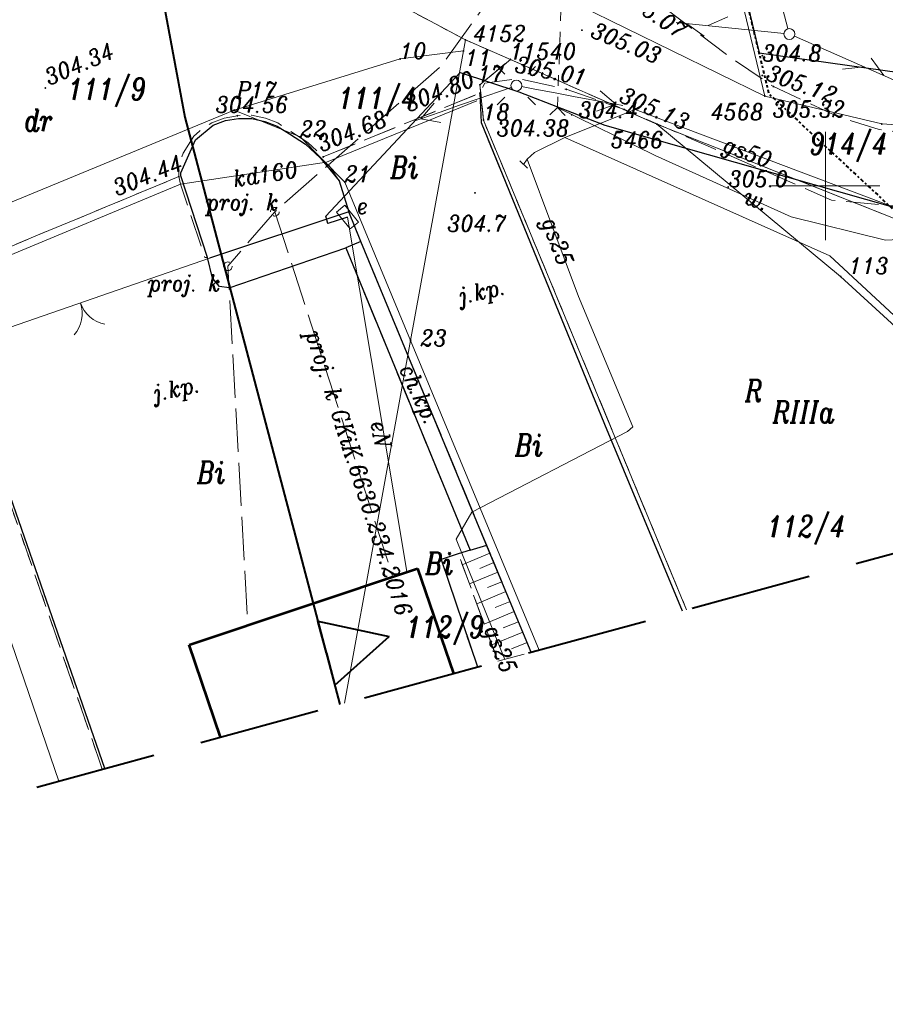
# Model space of a CAD drawing. Extents: x 779 to 3668, y -1329 to 9570.
# Tile 99 of 106: x 2433 to 2473, y -327 to -281. Entities that reach past the tile are written whole.
import ezdxf

# ---------------------------------------------------------------- set-up
doc = ezdxf.new("R2010")
doc.units = 0
for name, pattern in [('0.5_0.5', [1, 0.5, -0.5]), ('1.5_0.5', [2, 1.5, -0.5]), ('CIĄGłA', [0]), ('DGN Style 3', [7.83309, 5.595065, -2.238026]), ('DGN Style 4', [0.3202, 0.16, -0.08, 0.0002, -0.08]), ('ib05_500', [1, 0.5, -0.5]), ('mz1.0_0.5', [1.5, 1, -0.5]), ('mz1.25_0.5', [1.75, 1.25, -0.5]), ('mz2.0_0.5', [2.5, 2, -0.5])]:
    doc.linetypes.add(name, pattern=pattern)
for name, color, linetype, lineweight in [('000 Inne (niezydentyfikowane)', 7, 'Continuous', 0), ('203-punkt graniczny', 7, 'Continuous', 0), ('203-punkt graniczny-Atr103', 7, 'Continuous', 0), ('209-oznaczenie konturu klasyfikacyjnego', 7, 'Continuous', 0), ('210-oznaczenie konturu użytku gruntowego', 7, 'Continuous', 0), ('211-numer działki ewidencyjnej', 7, 'Continuous', 0), ('217-kontur klasyfikacyjny', 7, 'Continuous', 0), ('218-kontur użytku gruntowego', 7, 'Continuous', 0), ('219-działka ewidencyjna', 7, 'Continuous', 0), ('312-budynek ewidencyjny', 7, 'Continuous', 0), ('brama (linia)', 7, 'Continuous', 0), ('brama (linia) - symbol', 7, 'Continuous', 0), ('chodnik (powierzchnia)', 7, 'Continuous', 0), ('chodnik (powierzchnia)-Atr17', 7, 'Continuous', 0), ('jezdnia (powierzchnia)', 7, 'Continuous', 0), ('jezdnia (powierzchnia)-Atr17', 7, 'Continuous', 0), ('kanał technologiczny (linia)', 7, 'Continuous', 0), ('krawężnik (linia)', 7, 'Continuous', 0), ('latarnia (punkt)', 7, 'Continuous', 0), ('MPZP', 7, 'Continuous', 0), ('odwodnienie liniowe (linia)-SK', 7, 'Continuous', 0), ('ogrodzenie trwałe (linia)', 7, 'Continuous', 0), ('przepust (linia)', 7, 'Continuous', 0), ('przepust (linia) - symbol', 7, 'Continuous', 0), ('przewód elektroenergetyczny (linia)-SEPOD', 7, 'Continuous', 0), ('przewód elektroenergetyczny (linia)-SEPOD-Atr1', 7, 'Continuous', 0), ('przewód elektroenergetyczny niskiego napięcia (linia)-SEPOW - symbol', 7, 'Continuous', 0), ('przewód gazowy (linia)-SG', 7, 'Continuous', 0), ('przewód gazowy (linia)-SG-Atr1', 7, 'Continuous', 0), ('przewód kanalizacyjny (linia)-SK', 7, 'Continuous', 0), ('przewód kanalizacyjny (linia)-SK-Atr1', 7, 'Continuous', 0), ('przewód kanalizacyjny - projektowany lub w budowie (linia)-SK - ob. projektowany', 7, 'Continuous', 0), ('przewód kanalizacyjny - projektowany lub w budowie (linia)-SK - ob. projektowany-Atr1', 7, 'Continuous', 0), ('przewód telekomunikacyjny (linia)-STPOW - symbol', 7, 'Continuous', 0), ('punkt wysokościowy naturalny', 7, 'Continuous', 0), ('punkt wysokościowy naturalny-Atr2', 7, 'Continuous', 0), ('punkt wysokościowy sztuczny', 7, 'Continuous', 0), ('punkt wysokościowy sztuczny-Atr2', 7, 'Continuous', 0), ('punkt zmiany cech lub źródła danych o położeniu przewodu (sieć gazowa)-SG', 7, 'Continuous', 0), ('RTPW01', 253, 'Continuous', 0), ('RTPW02', 7, 'Continuous', 0), ('rura ochronna - przewód elektroenergetyczny (linia)-SE', 7, 'Continuous', 0), ('rów melioracyjny  przydrożny (linia)', 7, 'Continuous', 0), ('rów melioracyjny  przydrożny (linia)-Atr17', 7, 'Continuous', 0), ('Sekcje', 7, 'Continuous', 0), ('skarpa nieumocniona (powierzchnia)', 7, 'Continuous', 0), ('SUPT01', 7, 'Continuous', 0), ('szafa elektroenergetyczna (punkt)-SE', 7, 'Continuous', 0), ('szafa elektroenergetyczna (punkt)-SE-Atr17', 7, 'Continuous', 0), ('słup (punkt)', 7, 'Continuous', 0), ('urządzenie techniczne projektowane lub w budowie (sieć kanalizacyjna) - punkt-SKPOD - ob. projektowany', 7, 'Continuous', 0), ('urządzenie techniczne projektowane lub w budowie (sieć kanalizacyjna) - punkt-SKPOD - ob. projektowany-Atr17', 7, 'Continuous', 0), ('Zakres', 7, 'Continuous', 0), ('zbiornik - przewód kanalizacyjny (powierzchnia)-SK', 7, 'Continuous', 0)]:
    doc.layers.add(name, color=color, linetype=linetype, lineweight=lineweight)
doc.styles.get("Standard").update_dxf_attribs({"font": 'arial.ttf'})
doc.styles.add('Style-ITALIC_1250', font='ITALIC_1250.shx')
doc.linetypes.add('902-500', pattern='A,3.75,[24,dgnlstyle-geo-mz.shx,S=0.002786,R=0,X=0,Y=0],3.75', length=7.5)

# ---------------------------------------------------------------- blocks, each defined once
blk = doc.blocks.new('203')
at = {"linetype": 'Continuous', "lineweight": -2, "ltscale": 10}
h = blk.add_hatch(color=0, dxfattribs=at)
edge = h.paths.add_edge_path()
edge.add_arc((0, 0), 0.45, 0, 360)
blk = doc.blocks.new('PT01')
at = {"color": 0, "linetype": 'Continuous', "lineweight": 13, "ltscale": 10}
for p, q in [((46.5, 0), (37.84, 5)), ((6.5, 0), (0, 0)), ((6.5, 0), (16.5, 0)), ((16.5, 0), (26.5, 0)), ((26.5, 0), (36.5, 0)), ((36.5, 0), (27.84, -5)), ((36.5, 0), (46.5, 0)), ((46.5, 0), (50, 0))]:
    blk.add_line(p, q, dxfattribs=at)
blk = doc.blocks.new('PW01')
at = {"linetype": 'Continuous', "lineweight": 13, "ltscale": 10}
h = blk.add_hatch(color=0, dxfattribs=at)
edge = h.paths.add_edge_path()
edge.add_arc((0, 0), 0.45, 0, 360)
blk = doc.blocks.new('PW02')
at = {"linetype": 'Continuous', "lineweight": 13, "ltscale": 10}
h = blk.add_hatch(color=0, dxfattribs=at)
edge = h.paths.add_edge_path()
edge.add_arc((0, 0), 0.45, 0, 360)
blk = doc.blocks.new('SM04')
at = {"color": 0, "linetype": 'Continuous', "lineweight": -2, "ltscale": 10}
blk.add_circle((0, 0), 2.5, dxfattribs=at)
blk = doc.blocks.new('PE04')
at = {"color": 0, "linetype": 'Continuous', "lineweight": 13, "ltscale": 10}
for p, q in [((46.5, 0), (37.84, 5)), ((6.5, 0), (0, 0)), ((6.5, 0), (16.5, 0)), ((16.5, 0), (26.5, 0)), ((26.5, 0), (36.5, 0)), ((36.5, 0), (46.5, 0)), ((46.5, 0), (37.84, -5)), ((46.5, 0), (50, 0))]:
    blk.add_line(p, q, dxfattribs=at)
blk = doc.blocks.new('OK02')
at = {"color": 0, "linetype": 'Continuous', "lineweight": -2, "ltscale": 10}
for centre, start, end in [((-15, 0), 0, 60), ((15, 0), 120, 180)]:
    blk.add_arc(centre, 15, start, end, dxfattribs=at)
blk = doc.blocks.new('US18')
at = {"color": 0, "linetype": 'Continuous', "lineweight": 13, "ltscale": 10}
for p, q in [((-5, -2.5), (-5, 2.5)), ((-5, 2.5), (5, 2.5)), ((5, -2.5), (5, 2.5)), ((-5, -2.5), (5, -2.5))]:
    blk.add_line(p, q, dxfattribs=at)
blk = doc.blocks.new('SM01')
at = {"color": 0, "linetype": 'Continuous', "lineweight": 13, "ltscale": 10}
for p, q in [((-5.3, 5.31), (-8.83, 8.84)), ((5.31, 5.31), (8.84, 8.84)), ((-5.3, -5.3), (-8.83, -8.83)), ((5.31, -5.3), (8.84, -8.83))]:
    blk.add_line(p, q, dxfattribs=at)
blk.add_circle((0, 0), 2.5, dxfattribs=at)
blk = doc.blocks.new('XX_01')
at = {"color": 0, "linetype": 'Continuous', "lineweight": -2, "ltscale": 10}
blk.add_line((0, -2.5), (0, 2.5), dxfattribs=at)
blk = doc.blocks.new('IB05')
at = {"color": 0, "linetype": 'Continuous', "lineweight": -2, "ltscale": 10}
for q in [(3.54, 3.54), (3.54, -3.54)]:
    blk.add_line((0, 0), q, dxfattribs=at)
blk = doc.blocks.new('US01P')
at = {"color": 0, "linetype": 'Continuous', "lineweight": -2, "ltscale": 10, "flags": 128}
for points in [[(0.82, 1.81), (0.72, 1.86), (0.34, 1.97), (-0.06, 2), (-0.46, 1.94), (-0.84, 1.82), (-1.18, 1.61), (-1.48, 1.35), (-1.72, 1.03), (-1.89, 0.66), (-1.98, 0.28), (-2, -0.01)], [(-0.82, -1.82), (-0.61, -1.91), (-0.22, -1.99), (0.18, -1.99), (0.57, -1.92), (0.94, -1.77), (1.27, -1.55), (1.55, -1.26), (1.77, -0.93), (1.92, -0.56), (1.99, -0.16), (2, 0)]]:
    blk.add_lwpolyline(points, dxfattribs=at)
blk = doc.blocks.new('RTPW02')
at = {"layer": 'RTPW02', "linetype": 'Continuous', "lineweight": 13}
h = blk.add_hatch(color=7, dxfattribs=at)
edge = h.paths.add_edge_path()
edge.add_arc((0, 0), 0.045, 0, 360)
blk = doc.blocks.new('RTPW01')
at = {"layer": 'RTPW01', "linetype": 'Continuous', "lineweight": 13, "true_color": 0x939598}
h = blk.add_hatch(color=252, dxfattribs=at)
edge = h.paths.add_edge_path()
edge.add_arc((0, 0), 0.045, 0, 360)
blk = doc.blocks.new('PZT MDCP podkład')
at = {"layer": '000 Inne (niezydentyfikowane)', "color": 8, "linetype": 'Continuous', "lineweight": 13, "flags": 128}
for points in [[(2160.656, -1.674), (2159.376, -2.204)], [(2160.836, -2.104), (2160.186, -2.374)], [(2161.016, -2.544), (2159.706, -3.094)], [(2161.206, -2.994), (2160.536, -3.264)], [(2161.396, -3.444), (2160.046, -4.004)], [(2161.586, -3.904), (2160.896, -4.184)], [(2161.776, -4.364), (2160.386, -4.944)], [(2161.976, -4.834), (2161.266, -5.124)], [(2162.166, -5.314), (2160.746, -5.904)], [(2162.366, -5.794), (2161.646, -6.094)]]:
    blk.add_lwpolyline(points, dxfattribs=at)
at = {"layer": '217-kontur klasyfikacyjny', "color": 8, "linetype": '1.5_0.5', "lineweight": 13, "flags": 128}
for points in [[(2161.596, 21.116), (2160.196, 19.946)], [(2168.356, 18.126), (2161.596, 21.116)], [(2160.196, 19.946), (2160.356, 18.316)], [(2160.356, 18.316), (2169.723, -4.285)], [(2179.496, 13.696), (2168.356, 18.126)], [(2142.778, -11.648), (2136.086, 7.676)]]:
    blk.add_lwpolyline(points, dxfattribs=at)
at = {"layer": '218-kontur użytku gruntowego', "color": 8, "linetype": '0.5_0.5', "lineweight": 13, "flags": 128}
for points in [[(2148.506, 27.906), (2159.526, 22.016)], [(2159.526, 22.016), (2148.506, 27.906)], [(2161.596, 21.116), (2159.526, 22.016)], [(2159.526, 22.016), (2161.596, 21.116)], [(2160.196, 19.946), (2161.596, 21.116)], [(2161.596, 21.116), (2160.196, 19.946)], [(2161.596, 21.116), (2168.356, 18.126)], [(2168.356, 18.126), (2161.596, 21.116)], [(2160.356, 18.316), (2160.196, 19.946)], [(2160.196, 19.946), (2160.356, 18.316)], [(2169.723, -4.285), (2160.356, 18.316)], [(2160.356, 18.316), (2169.723, -4.285)], [(2168.356, 18.126), (2179.496, 13.696)], [(2179.496, 13.696), (2168.356, 18.126)], [(2136.086, 7.676), (2142.778, -11.648)], [(2142.778, -11.648), (2136.086, 7.676)]]:
    blk.add_lwpolyline(points, dxfattribs=at)
at = {"layer": '219-działka ewidencyjna', "color": 8, "linetype": 'Continuous', "lineweight": 13, "flags": 128}
for points in [[(2167.646, 43.136), (2173.336, 19.426)], [(2159.526, 22.016), (2148.506, 27.906)], [(2173.336, 19.426), (2160.516, 25.716)], [(2159.526, 22.016), (2159.436, 21.506)], [(2159.526, 22.016), (2161.596, 21.116)], [(2156.516, 21.136), (2159.436, 21.506)], [(2156.996, 8.146), (2159.436, 21.506)], [(2148.856, 18.776), (2156.516, 21.136)], [(2160.196, 19.946), (2161.596, 21.116)], [(2168.356, 18.126), (2161.596, 21.116)], [(2160.196, 19.946), (2160.356, 18.316)], [(2178.726, 18.136), (2173.336, 19.426)], [(2148.856, 18.776), (2127.576, 9.996)], [(2148.856, 18.776), (2151.906, 17.536)], [(2160.356, 18.316), (2169.723, -4.285)], [(2176.826, 11.096), (2168.356, 18.126)], [(2179.496, 13.696), (2168.356, 18.126)], [(2185.206, 17.696), (2178.726, 18.136)], [(2151.906, 17.536), (2153.966, 15.456)], [(2153.966, 15.456), (2156.996, 8.146)], [(2187.846, 1.006), (2176.826, 11.096)], [(2153.948, -8.595), (2156.996, 8.146)], [(2156.996, 8.146), (2162.92, -6.143)]]:
    blk.add_lwpolyline(points, dxfattribs=at)
at = {"layer": '312-budynek ewidencyjny', "color": 8, "linetype": 'Continuous', "lineweight": 53, "flags": 128}
for points in [[(2146.786, -5.904), (2157.316, -2.374)], [(2157.316, -2.374), (2158.971, -7.223)], [(2148.23, -10.158), (2146.786, -5.904)]]:
    blk.add_lwpolyline(points, dxfattribs=at)
at = {"layer": 'brama (linia)', "color": 8, "linetype": 'Continuous', "lineweight": 13, "flags": 128}
blk.add_lwpolyline([(2147.716, 11.936), (2135.816, 7.816)], dxfattribs=at)
at = {"layer": 'chodnik (powierzchnia)', "color": 8, "linetype": 'mz1.0_0.5', "lineweight": 13, "flags": 128}
blk.add_lwpolyline([(2159.736, -1.534), (2160.506, -1.304), (2154.706, 12.706), (2154.006, 12.416), (2159.736, -1.534)], close=True, dxfattribs=at)
at = {"layer": 'jezdnia (powierzchnia)', "color": 8, "linetype": '1.5_0.5', "lineweight": 13, "flags": 128}
blk.add_lwpolyline([(2222.326, 18.117), (2221.203, 22.083), (2205.386, 20.096), (2204.446, 20.596), (2203.096, 26.226), (2196.866, 25.286), (2195.626, 20.026), (2193.796, 18.826), (2188.866, 17.986), (2181.466, 17.556), (2178.606, 17.876), (2176.756, 18.456), (2173.726, 19.866), (2171.816, 21.166), (2167.276, 24.556), (2161.216, 26.826), (2157.676, 27.806), (2155.096, 28.106), (2148.546, 27.616), (2147.486, 27.656), (2146.556, 27.976), (2145.856, 28.606), (2144.736, 30.366), (2142.996, 34.696), (2142.366, 36.396), (2134.766, 38.986), (2135.116, 38.066), (2135.536, 36.916), (2136.706, 31.206), (2136.736, 29.676), (2136.306, 26.976), (2135.846, 25.416), (2133.726, 22.486), (2132.306, 21.326), (2131.486, 20.706), (2127.046, 18.566), (2125.056, 17.666), (2127.506, 10.916), (2129.216, 11.496), (2130.676, 11.486), (2132.096, 11.146), (2133.716, 10.476), (2146.306, 15.706), (2146.296, 16.146), (2146.506, 16.786), (2146.996, 17.566), (2147.256, 17.806), (2147.826, 18.186), (2148.396, 18.406), (2149.006, 18.516), (2149.656, 18.536), (2150.306, 18.406), (2150.866, 18.186), (2152.256, 17.276), (2152.966, 16.616), (2160.196, 19.556), (2160.416, 20.026), (2161.966, 20.226), (2164.176, 19.736), (2166.856, 18.806), (2176.416, 14.626), (2183.046, 13.986), (2201.016, 15.826), (2205.616, 16.276), (2221.196, 17.986), (2222.326, 18.117)], close=True, dxfattribs=at)
for points in [[(2169.522, -4.34), (2169.522, -4.34), (2165.946, 4.286), (2160.246, 18.206), (2160.196, 19.556), (2152.966, 16.616), (2153.706, 15.516), (2154.146, 14.086), (2154.706, 12.706), (2160.506, -1.304), (2162.557, -6.243), (2162.557, -6.243)], [(2160.074, -6.921), (2160.074, -6.921), (2158.406, -1.964), (2159.196, -1.704), (2159.736, -1.534), (2154.006, 12.416), (2148.626, 10.566), (2148.186, 10.636), (2147.866, 11.016), (2147.636, 11.966), (2147.506, 11.966), (2146.376, 15.356), (2146.306, 15.706), (2133.716, 10.476), (2135.476, 8.976), (2136.286, 7.946), (2136.106, 7.926), (2142.896, -11.615), (2142.896, -11.615)]]:
    blk.add_lwpolyline(points, dxfattribs=at)
at = {"layer": 'krawężnik (linia)', "color": 8, "linetype": 'Continuous', "lineweight": 30, "flags": 128}
for points in [[(2160.196, 19.556), (2160.246, 18.206), (2165.946, 4.286), (2169.522, -4.34)], [(2148.626, 10.566), (2148.186, 10.636), (2147.866, 11.016), (2147.636, 11.966), (2146.406, 15.736), (2146.406, 15.886), (2147.076, 17.406), (2147.896, 18.076), (2148.466, 18.296), (2149.056, 18.386), (2149.676, 18.386), (2150.276, 18.256), (2150.846, 18.036), (2151.406, 17.676), (2152.146, 17.206), (2152.836, 16.556), (2153.706, 15.516), (2154.146, 14.086)], [(2148.626, 10.566), (2154.006, 12.416)], [(2154.706, 12.706), (2154.006, 12.416)], [(2154.006, 12.416), (2159.736, -1.534), (2159.196, -1.704), (2158.406, -1.964), (2160.074, -6.921)], [(2142.896, -11.615), (2136.106, 7.926), (2135.416, 8.826), (2133.666, 10.396), (2131.976, 11.046), (2130.726, 11.316), (2129.266, 11.356)], [(2159.736, -1.534), (2160.506, -1.304)]]:
    blk.add_lwpolyline(points, dxfattribs=at)
at = {"layer": 'MPZP', "color": 8, "linetype": 'DGN Style 4', "lineweight": 40, "flags": 128}
blk.add_lwpolyline([(2105.951, 127.031), (2135.306, 137.337), (2141.691, 122.493), (2145.682, 112.37), (2151.584, 97.397), (2156.726, 83.081), (2162.409, 65.301), (2167.841, 43.184), (2173.517, 19.532), (2179.635, 13.841), (2188.833, 4.752), (2192.016, 1.92)], dxfattribs=at)
at = {"layer": 'MPZP', "color": 8, "linetype": 'Continuous', "lineweight": 40, "flags": 128}
for points in [[(2125.102, 133.755), (2146.578, 18.455), (2153.737, -8.653)], [(2153.112, -6.289), (2152.723, -4.814), (2156.013, -5.523)], [(2153.112, -6.289), (2153.502, -7.765), (2156.013, -5.523)]]:
    blk.add_lwpolyline(points, dxfattribs=at)
at = {"layer": 'odwodnienie liniowe (linia)-SK', "color": 8, "linetype": 'Continuous', "lineweight": 13}
for p, q in [((2153.116, 16.376), (2160.056, 19.206)), ((2146.376, 15.356), (2134.006, 10.206))]:
    blk.add_line(p, q, dxfattribs=at)
at = {"layer": 'ogrodzenie trwałe (linia)', "color": 8, "linetype": '902-500', "lineweight": 30, "flags": 128}
for points in [[(2201.026, 25.936), (2203.096, 26.226), (2196.526, 52.656), (2189.216, 78.326), (2185.026, 90.136), (2181.246, 100.996), (2180.716, 103.656), (2164.906, 146.866), (2145.896, 140.406), (2135.536, 136.576), (2142.946, 119.686), (2154.066, 91.526), (2156.856, 82.926), (2163.326, 62.136), (2173.076, 21.416), (2181.186, 20.276), (2186.806, 20.096), (2192.936, 20.706), (2195.036, 22.776), (2196.636, 25.266), (2198.206, 25.546)], [(2162.553, -6.244), (2160.236, -0.674), (2154.706, 12.706), (2154.146, 14.086), (2147.716, 11.936)]]:
    blk.add_lwpolyline(points, dxfattribs=at)
at = {"layer": 'przepust (linia)', "color": 8, "linetype": 'ib05_500', "lineweight": 13, "flags": 128}
blk.add_lwpolyline([(2163.776, 18.896), (2164.026, 26.556)], dxfattribs=at)
at = {"layer": 'przewód elektroenergetyczny (linia)-SEPOD', "color": 8, "linetype": 'Continuous', "lineweight": 13, "flags": 128}
for points in [[(2154.086, 13.836), (2153.176, 13.546), (2153.086, 13.876), (2159.286, 20.506), (2161.986, 19.616), (2165.956, 18.086), (2180.356, 13.986), (2202.606, 15.336), (2213.266, 17.026), (2221.306, 17.996), (2222.338, 18.075)], [(2154.086, 13.836), (2156.826, -2.514)]]:
    blk.add_lwpolyline(points, dxfattribs=at)
at = {"layer": 'przewód gazowy (linia)-SG', "color": 8, "linetype": 'Continuous', "lineweight": 13, "flags": 128}
for points in [[(2162.206, 16.266), (2162.366, 16.516), (2162.716, 16.816), (2164.106, 17.506), (2167.356, 18.806), (2179.526, 14.206), (2180.966, 13.936), (2184.286, 13.856), (2190.876, 14.066), (2191.876, 18.346), (2191.936, 18.536), (2197.386, 19.526), (2202.016, 20.096), (2210.126, 20.846), (2217.686, 22.186), (2219.706, 22.596)], [(2191.136, 1.567), (2189.056, 3.466), (2187.566, 2.016), (2181.626, 7.136), (2176.336, 12.046), (2164.106, 17.506)], [(2161.341, -6.575), (2159.096, -1.024), (2159.826, 0.216), (2167.006, 3.936), (2167.246, 4.156), (2164.736, 10.176), (2162.366, 16.516)]]:
    blk.add_lwpolyline(points, dxfattribs=at)
at = {"layer": 'przewód kanalizacyjny (linia)-SK', "color": 8, "linetype": 'Continuous', "lineweight": 13, "flags": 128}
blk.add_lwpolyline([(2153.116, 16.376), (2146.376, 15.356)], dxfattribs=at)
at = {"layer": 'przewód kanalizacyjny - projektowany lub w budowie (linia)-SK - ob. projektowany', "color": 8, "linetype": 'mz2.0_0.5', "lineweight": 13, "flags": 128}
for points in [[(2145.026, 111.386), (2145.776, 107.346), (2148.636, 100.426), (2154.506, 85.216), (2156.906, 77.966), (2160.896, 65.786), (2162.116, 60.946), (2165.286, 47.416), (2168.336, 34.676), (2158.396, 20.796), (2150.736, 14.086), (2148.566, 11.566), (2149.486, -4.974)], [(2150.736, 14.086), (2156.166, -2.734)]]:
    blk.add_lwpolyline(points, dxfattribs=at)
at = {"layer": 'rura ochronna - przewód elektroenergetyczny (linia)-SE', "color": 8, "linetype": 'Continuous', "lineweight": 30, "flags": 128}
blk.add_lwpolyline([(2154.086, 13.836), (2153.176, 13.546), (2153.086, 13.876), (2159.286, 20.506), (2161.986, 19.616), (2165.956, 18.086), (2180.356, 13.986), (2202.606, 15.336), (2213.266, 17.026), (2221.306, 17.996), (2222.338, 18.075)], dxfattribs=at)
at = {"layer": 'rów melioracyjny  przydrożny (linia)', "color": 8, "linetype": 'Continuous', "lineweight": 13, "flags": 128}
blk.add_lwpolyline([(2163.776, 18.896), (2168.276, 16.676), (2174.556, 13.846), (2178.896, 12.776), (2185.646, 13.106)], dxfattribs=at)
at = {"layer": 'Sekcje', "color": 8, "linetype": 'Continuous', "lineweight": 13}
for p, q in [((2176.136, 17.776), (2176.136, 12.776)), ((2173.636, 15.276), (2178.636, 15.276))]:
    blk.add_line(p, q, dxfattribs=at)
at = {"layer": 'skarpa nieumocniona (powierzchnia)', "color": 8, "linetype": 'mz1.25_0.5', "lineweight": 13, "flags": 128}
blk.add_lwpolyline([(2161.026, -6.661), (2162.557, -6.243), (2160.506, -1.304), (2159.736, -1.534), (2159.196, -1.704), (2161.026, -6.661)], close=True, dxfattribs=at)
for points in [[(2162.557, -6.243), (2162.557, -6.243), (2160.506, -1.304), (2159.736, -1.534), (2159.196, -1.704), (2161.026, -6.661)], [(2161.026, -6.661), (2161.026, -6.661), (2162.557, -6.243)]]:
    blk.add_lwpolyline(points, dxfattribs=at)
at = {"layer": 'SUPT01', "color": 8, "linetype": 'Continuous', "lineweight": 13}
for p, q in [((2169.244, 22.825), (2174.218, 22.312)), ((2170.536, 22.189), (2169.726, 22.775)), ((2170.72, 22.673), (2171.633, 23.081)), ((2179.271, 20.171), (2174.695, 22.186)), ((2178.237, 21.172), (2178.828, 20.366)), ((2177.913, 20.769), (2176.919, 20.66))]:
    blk.add_line(p, q, dxfattribs=at)
at = {"layer": 'Zakres', "color": 8, "linetype": 'DGN Style 3', "lineweight": 40, "flags": 128}
blk.add_lwpolyline([(2174.696, 172.586), (2130.246, 158.476), (2070.276, 140.136), (2076.276, 101.676), (2103.086, -22.494), (2224.436, 10.666), (2208.436, 67.156), (2203.276, 85.806), (2188.226, 134.806), (2174.696, 172.586)], close=True, dxfattribs=at)
at = {"layer": 'zbiornik - przewód kanalizacyjny (powierzchnia)-SK', "color": 8, "linetype": 'Continuous', "lineweight": 13, "flags": 128}
blk.add_lwpolyline([(2140.776, -12.194), (2140.776, -12.194), (2134.386, 6.426), (2134.066, 6.316), (2131.546, 5.446), (2137.874, -12.987), (2137.874, -12.987)], dxfattribs=at)
at = {"layer": '203-punkt graniczny', "color": 8, "linetype": 'Continuous', "lineweight": 13, "xscale": 0.1, "yscale": 0.1, "zscale": 0.1}
for p in [(2159.526, 22.016), (2159.436, 21.506), (2156.516, 21.136), (2161.596, 21.116), (2160.196, 19.946), (2173.336, 19.426), (2148.856, 18.776), (2160.356, 18.316), (2178.726, 18.136), (2168.356, 18.126), (2151.906, 17.536), (2153.966, 15.456), (2176.826, 11.096), (2156.996, 8.146)]:
    blk.add_blockref('203', p, dxfattribs=at)
at = {"layer": 'brama (linia) - symbol', "color": 8, "linetype": 'Continuous', "lineweight": 13, "xscale": 0.1, "yscale": 0.1, "zscale": 0.1, "rotation": 199.097}
blk.add_blockref('OK02', (2141.766, 9.876), dxfattribs=at)
at = {"layer": 'latarnia (punkt)', "color": 8, "linetype": 'Continuous', "lineweight": 13, "xscale": 0.1, "yscale": 0.1, "zscale": 0.1}
blk.add_blockref('SM01', (2161.876, 19.906), dxfattribs=at)
at = {"layer": 'przepust (linia) - symbol', "color": 8, "linetype": 'Continuous', "lineweight": 13, "xscale": 0.1, "yscale": 0.1, "zscale": 0.1, "rotation": 268.1309999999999}
blk.add_blockref('IB05', (2163.776, 18.896), dxfattribs=at)
at = {"layer": 'przewód elektroenergetyczny niskiego napięcia (linia)-SEPOW - symbol', "color": 8, "linetype": 'Continuous', "lineweight": 13, "ltscale": 0.965258, "xscale": 0.09478870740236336, "yscale": 0.09478870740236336, "zscale": 0.1, "rotation": 199.116}
blk.add_blockref('PE04', (2161.63, 19.821), dxfattribs=at)
at = {"layer": 'przewód elektroenergetyczny niskiego napięcia (linia)-SEPOW - symbol', "color": 8, "linetype": 'Continuous', "lineweight": 13, "ltscale": 0.967322, "xscale": 0.0950983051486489, "yscale": 0.0950983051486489, "zscale": 0.1, "rotation": 349.336}
blk.add_blockref('PE04', (2162.117, 19.861), dxfattribs=at)
at = {"layer": 'przewód telekomunikacyjny (linia)-STPOW - symbol', "color": 8, "linetype": 'Continuous', "lineweight": 13, "ltscale": 0.965613, "xscale": 0.09484187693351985, "yscale": 0.09484187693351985, "zscale": 0.1, "rotation": 104.851}
blk.add_blockref('PT01', (2174.4, 22.536), dxfattribs=at)
at = {"layer": 'punkt wysokościowy naturalny', "color": 8, "linetype": 'Continuous', "lineweight": 13, "xscale": 0.1, "yscale": 0.1, "zscale": 0.1}
for p in [(2173.216, 21.286), (2159.966, 14.956)]:
    blk.add_blockref('PW01', p, dxfattribs=at)
at = {"layer": 'punkt wysokościowy sztuczny', "color": 8, "linetype": 'Continuous', "lineweight": 13, "xscale": 0.1, "yscale": 0.1, "zscale": 0.1}
for p in [(2173.216, 20.376), (2166.856, 18.806)]:
    blk.add_blockref('PW02', p, dxfattribs=at)
at = {"layer": 'punkt zmiany cech lub źródła danych o położeniu przewodu (sieć gazowa)-SG', "color": 8, "linetype": 'Continuous', "lineweight": 13, "xscale": 0.09999999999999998, "yscale": 0.09999999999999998, "zscale": 0.09999999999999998, "rotation": 45.21599999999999}
blk.add_blockref('XX_01', (2162.206, 16.266), dxfattribs=at)
at = {"layer": 'RTPW01', "color": 8, "linetype": 'Continuous', "lineweight": 13}
for p in [(2164.43, 18.557), (2171.641, 15.222)]:
    blk.add_blockref('RTPW01', p, dxfattribs=at)
at = {"layer": 'RTPW02', "color": 8, "linetype": 'Continuous', "lineweight": 13}
for p in [(2164.901, 22.465), (2140.152, 19.795), (2160.196, 19.556), (2164.176, 19.736), (2173.726, 19.866), (2163.776, 18.896), (2149.006, 18.516), (2152.966, 16.616), (2146.306, 15.706)]:
    blk.add_blockref('RTPW02', p, dxfattribs=at)
at = {"layer": 'szafa elektroenergetyczna (punkt)-SE', "color": 8, "linetype": 'Continuous', "lineweight": 13, "xscale": 0.1, "yscale": 0.1, "zscale": 0.1, "rotation": 309.094}
blk.add_blockref('US18', (2154.086, 13.836), dxfattribs=at)
at = {"layer": 'słup (punkt)', "color": 8, "linetype": 'Continuous', "lineweight": 13, "xscale": 0.1, "yscale": 0.1, "zscale": 0.1}
blk.add_blockref('SM04', (2174.466, 22.286), dxfattribs=at)
at = {"layer": 'urządzenie techniczne projektowane lub w budowie (sieć kanalizacyjna) - punkt-SKPOD - ob. projektowany', "color": 8, "linetype": 'Continuous', "lineweight": 13, "xscale": 0.1, "yscale": 0.1, "zscale": 0.1}
for p in [(2150.736, 14.086), (2148.566, 11.566)]:
    blk.add_blockref('US01P', p, dxfattribs=at)
at = {"layer": '203-punkt graniczny-Atr103', "color": 8, "lineweight": 13, "char_height": 0.75, "attachment_point": 7, "line_spacing_factor": 0.6}
for s, insert in [('\\FITALIC_1250;\\H1x;\\W0.9;4152', (2159.891, 21.938)), ('\\FITALIC_1250;\\H1x;\\W0.9;10', (2156.516, 21.136)), ('\\FITALIC_1250;\\H1x;\\W0.9;10', (2156.516, 21.136)), ('\\FITALIC_1250;\\H1x;\\W0.9;11540', (2161.596, 21.116)), ('\\FITALIC_1250;\\H1x;\\W0.9;11', (2159.528, 20.825)), ('\\FITALIC_1250;\\H1x;\\W0.9;17', (2160.112, 20.077)), ('\\FITALIC_1250;\\H1x;\\W0.9;P17', (2148.974, 19.324)), ('\\FITALIC_1250;\\H1x;\\W0.9;4568', (2170.844, 18.323)), ('\\FITALIC_1250;\\H1x;\\W0.9;18', (2160.356, 18.316)), ('\\FITALIC_1250;\\H1x;\\W0.9;18', (2160.356, 18.316)), ('\\FITALIC_1250;\\H1x;\\W0.9;22', (2151.906, 17.536)), ('\\FITALIC_1250;\\H1x;\\W0.9;5466', (2166.234, 17.032)), ('\\FITALIC_1250;\\H1x;\\W0.9;21', (2153.966, 15.456)), ('\\FITALIC_1250;\\H1x;\\W0.9;113', (2177.225, 11.216)), ('\\FITALIC_1250;\\H1x;\\W0.9;23', (2157.455, 7.887))]:
    blk.add_mtext(s, dxfattribs=dict(at, insert=insert))
at = {"layer": '209-oznaczenie konturu klasyfikacyjnego', "color": 8, "linetype": 'Continuous', "lineweight": 13, "insert": (2173.696, 4.343), "char_height": 1, "attachment_point": 7, "line_spacing_factor": 0.6}
blk.add_mtext('\\FITALIC_1250;\\H1x;\\W0.79;RIIIa', dxfattribs=at)
at = {"layer": '210-oznaczenie konturu użytku gruntowego', "color": 8, "linetype": 'Continuous', "lineweight": 13, "char_height": 1, "attachment_point": 7, "line_spacing_factor": 0.6}
for s, insert in [('\\FITALIC_1250;\\H1x;\\W0.79;dr', (2139.176, 17.803)), ('\\FITALIC_1250;\\H1x;\\W0.79;Bi', (2156.073, 15.64)), ('\\FITALIC_1250;\\H1x;\\W0.79;R', (2172.422, 5.326)), ('\\FITALIC_1250;\\H1x;\\W0.79;Bi', (2161.812, 2.818)), ('\\FITALIC_1250;\\H1x;\\W0.79;Bi', (2147.159, 1.557)), ('\\FITALIC_1250;\\H1x;\\W0.79;Bi', (2157.676, -2.644))]:
    blk.add_mtext(s, dxfattribs=dict(at, insert=insert))
at = {"layer": '211-numer działki ewidencyjnej', "color": 8, "linetype": 'Continuous', "lineweight": 13, "char_height": 1, "attachment_point": 1, "line_spacing_factor": 0.6}
for s, insert in [('\\FITALIC_1250;\\H1x;\\W0.79;111/9', (2141.206, 20.256)), ('\\FITALIC_1250;\\H1x;\\W0.79;111/4', (2153.681, 19.835)), ('\\FITALIC_1250;\\H1x;\\W0.79;914/4', (2175.398, 17.72)), ('\\FITALIC_1250;\\H1x;\\W0.79;112/4', (2173.456, 0.066)), ('\\FITALIC_1250;\\H1x;\\W0.79;112/9', (2156.807, -4.573))]:
    blk.add_mtext(s, dxfattribs=dict(at, insert=insert))
at = {"layer": 'chodnik (powierzchnia)-Atr17', "color": 8, "lineweight": 13, "insert": (2156.24, 6.721), "char_height": 0.75, "attachment_point": 7, "rotation": 294.999, "line_spacing_factor": 0.6}
blk.add_mtext('\\FITALIC_1250;\\H1x;\\W0.9;ch.kp.', dxfattribs=at)
at = {"layer": 'jezdnia (powierzchnia)-Atr17', "color": 8, "lineweight": 13, "char_height": 0.75, "attachment_point": 7, "line_spacing_factor": 0.6}
for insert, rotation in [((2159.372, 9.573), 12.901), ((2145.269, 5.092), 12.037)]:
    blk.add_mtext('\\FITALIC_1250;\\H1x;\\W0.9;j.kp.', dxfattribs=dict(at, insert=insert, rotation=rotation))
at = {"layer": 'przewód elektroenergetyczny (linia)-SEPOD-Atr1', "color": 8, "lineweight": 13, "insert": (2155.533, 4.426), "char_height": 0.75, "attachment_point": 4, "rotation": 279.513, "line_spacing_factor": 0.6}
blk.add_mtext('\\FITALIC_1250;\\H1x;\\W0.9;eN', dxfattribs=at)
at = {"layer": 'przewód gazowy (linia)-SG-Atr1', "color": 8, "lineweight": 13, "char_height": 0.75, "attachment_point": 4, "line_spacing_factor": 0.6}
for s, insert, rotation in [('\\FITALIC_1250;\\H1x;\\W0.9;gs50', (2171.432, 17.13), 339.294), ('\\FITALIC_1250;\\H1x;\\W0.9;gs25', (2163.269, 13.733), 290.496), ('\\FITALIC_1250;\\H1x;\\W0.9;gs25', (2160.611, -5.09), 292.015)]:
    blk.add_mtext(s, dxfattribs=dict(at, insert=insert, rotation=rotation))
at = {"layer": 'przewód kanalizacyjny (linia)-SK-Atr1', "color": 8, "lineweight": 13, "insert": (2148.815, 15.603), "char_height": 0.75, "attachment_point": 4, "rotation": 8.605, "line_spacing_factor": 0.6}
blk.add_mtext('\\FITALIC_1250;\\H1x;\\W0.9;kd160', dxfattribs=at)
at = {"layer": 'przewód kanalizacyjny - projektowany lub w budowie (linia)-SK - ob. projektowany-Atr1', "color": 8, "lineweight": 13, "insert": (2152.387, 8.548), "char_height": 0.75, "attachment_point": 4, "rotation": 287.891, "line_spacing_factor": 0.6}
blk.add_mtext('\\FITALIC_1250;\\H1x;\\W0.9;proj. k GKiK.6630.234.2016', dxfattribs=at)
at = {"layer": 'punkt wysokościowy naturalny-Atr2', "color": 8, "lineweight": 13, "char_height": 0.75, "attachment_point": 7, "line_spacing_factor": 0.6}
for s, insert in [('\\FITALIC_1250;\\H1x;\\W0.9;304.8', (2173.216, 21.036)), ('\\FITALIC_1250;\\H1x;\\W0.9;304.7', (2158.69, 13.171))]:
    blk.add_mtext(s, dxfattribs=dict(at, insert=insert))
at = {"layer": 'punkt wysokościowy sztuczny-Atr2', "color": 8, "lineweight": 13, "char_height": 0.75, "line_spacing_factor": 0.6}
for s, insert, attachment_point, rotation in [('\\FITALIC_1250;\\H1x;\\W0.9;305.07', (2167.046, 24.536), 1, 325.507), ('\\FITALIC_1250;\\H1x;\\W0.9;305.12', (2173.342, 20.191), 7, 340.355), ('\\FITALIC_1250;\\H1x;\\W0.9;305.13', (2166.876, 19.876), 1, 336.081)]:
    blk.add_mtext(s, dxfattribs=dict(at, insert=insert, attachment_point=attachment_point, rotation=rotation))
at = {"layer": 'RTPW01', "color": 8, "linetype": 'Continuous', "lineweight": 13, "style": 'Style-ITALIC_1250', "width": 0.9}
for s, p in [('304.4', (2164.749, 18.413)), ('305.0', (2171.664, 15.228))]:
    blk.add_text(s, height=0.75, dxfattribs=at).set_placement(p)
at = {"layer": 'RTPW02', "color": 8, "linetype": 'Continuous', "lineweight": 13, "style": 'Style-ITALIC_1250', "width": 0.9}
for s, rotation, p in [('305.03', 337.4543, (2165.254, 22.175)), ('304.34', 23.0149, (2140.319, 19.913)), ('305.01', 348.8642, (2161.765, 20.543)), ('304.80', 21.8107, (2156.912, 18.679)), ('304.68', 21.8107, (2152.878, 16.843)), ('304.44', 21.695, (2143.451, 14.802))]:
    blk.add_text(s, height=0.75, rotation=rotation, dxfattribs=at).set_placement(p)
for s, p in [('304.56', (2148.006, 18.658)), ('305.32', (2173.688, 18.45)), ('304.38', (2160.965, 17.577))]:
    blk.add_text(s, height=0.75, dxfattribs=at).set_placement(p)
at = {"layer": 'rów melioracyjny  przydrożny (linia)-Atr17', "color": 8, "lineweight": 13, "insert": (2172.312, 14.491), "char_height": 0.75, "attachment_point": 7, "rotation": 340.24, "line_spacing_factor": 0.6}
blk.add_mtext('\\FITALIC_1250;\\H1x;\\W0.9;w.', dxfattribs=at)
at = {"layer": 'szafa elektroenergetyczna (punkt)-SE-Atr17', "color": 8, "insert": (2154.516, 13.986), "char_height": 0.75, "attachment_point": 7, "line_spacing_factor": 0.6}
blk.add_mtext('\\FITALIC_1250;\\H1x;\\W0.9;e', dxfattribs=at)
at = {"layer": 'urządzenie techniczne projektowane lub w budowie (sieć kanalizacyjna) - punkt-SKPOD - ob. projektowany-Atr17', "color": 8, "lineweight": 13, "char_height": 0.75, "attachment_point": 7, "line_spacing_factor": 0.6}
for insert in [(2147.556, 13.906), (2144.886, 10.166)]:
    blk.add_mtext('\\FITALIC_1250;\\H1x;\\W0.9;proj. k', dxfattribs=dict(at, insert=insert))

msp = doc.modelspace()

# ---------------------------------------------------------------- block references
at = {"layer": 'kanał technologiczny (linia)', "color": 18, "linetype": 'CIĄGłA', "lineweight": 5, "true_color": 0x000000}
msp.add_blockref('PZT MDCP podkład', (294.458, -304.119), dxfattribs=at)

doc.saveas('drawing.dxf')
